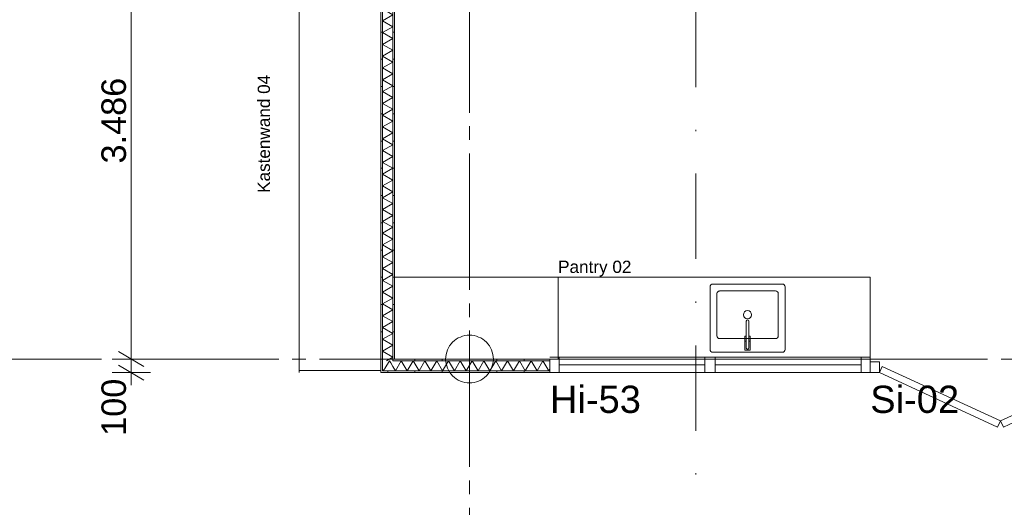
# Model space of a CAD drawing. Header units: millimetres. Extents: x 10 to 584, y 10 to 831.
# Tile 48 of 61: x 189 to 261, y 680 to 716. Entities that reach past the tile are written whole.
import ezdxf
from ezdxf.xclip import XClip

# ---------------------------------------------------------------- set-up
doc = ezdxf.new("R2010")
doc.units = ezdxf.units.MM
doc.header["$MEASUREMENT"] = 0
doc.header["$XCLIPFRAME"] = 0
doc.linetypes.add('B0204', pattern=[13, 10, -1, 1, -1])
doc.linetypes.add('B0302', pattern=[12.51, 6.26, -3.125, 0, -3.125])
for name, color, linetype in [('21 Buitenwanden', 7, 'Continuous'), ('22 NC Binnenwanden', 7, 'Continuous'), ('22 NC Binnenwanden Deuren', 7, 'Continuous'), ('22 NC Binnenwanden Deurlabels', 7, 'Continuous'), ('22 NC Binnenwanden Doorsnede-arcering', 7, 'Continuous'), ('22 NC Binnenwanden Laagscheidingslijnen', 7, 'Continuous'), ('22 NC Binnenwanden Raamlabels', 7, 'Continuous'), ('22 NC Binnenwanden Ramen', 7, 'Continuous'), ('28 Draagconstructies', 7, 'Continuous'), ('74 Sanitair', 7, 'Continuous'), ('82 Interieur', 7, 'Continuous'), ('A Lijn doorsnede', 7, 'Continuous'), ('A Stramien', 7, 'Continuous'), ('Maatvoering 1_ 50_100', 7, 'Continuous')]:
    doc.layers.add(name, color=color, linetype=linetype)
doc.styles.add('GENERATED_STYLE_1', font='txt')
pattern_1 = [(90, (78, 259.1879), (-2, 0), [])]
pattern_2 = [(180, (78, 259.1879), (0, 2), [])]

# ---------------------------------------------------------------- blocks, each defined once
blk = doc.blocks.new('*X79')
at = {"layer": '22 NC Binnenwanden Doorsnede-arcering', "color": 7, "linetype": 'Continuous', "lineweight": 0}
for p, q in [((215.798, 690.486), (216.131, 691.063)), ((216.22, 690.908), (216.131, 691.063)), ((215.671, 690.359), (215.625, 690.439))]:
    blk.add_line(p, q, dxfattribs=at)
blk = doc.blocks.new('*X81')
at = {"layer": '22 NC Binnenwanden Doorsnede-arcering', "color": 7, "linetype": 'Continuous', "lineweight": 0}
for p, q in [((216.375, 690.64), (216.22, 690.908)), ((215.698, 690.313), (215.671, 690.359)), ((215.698, 690.313), (215.798, 690.486))]:
    blk.add_line(p, q, dxfattribs=at)
blk = doc.blocks.new('*X82')
at = {"layer": '22 NC Binnenwanden Doorsnede-arcering', "color": 7, "linetype": 'Continuous', "lineweight": 0}
for p, q in [((216.564, 690.313), (216.375, 690.64)), ((216.564, 690.313), (216.997, 691.063)), ((217.43, 690.313), (216.997, 691.063)), ((217.43, 690.313), (217.863, 691.063)), ((218.296, 690.313), (217.863, 691.063)), ((218.296, 690.313), (218.729, 691.063)), ((219.162, 690.313), (218.729, 691.063)), ((219.162, 690.313), (219.595, 691.063)), ((220.028, 690.313), (219.595, 691.063)), ((220.028, 690.313), (220.461, 691.063)), ((220.894, 690.313), (220.461, 691.063)), ((220.894, 690.313), (221.327, 691.063)), ((221.76, 690.313), (221.327, 691.063)), ((221.76, 690.313), (222.193, 691.063)), ((222.626, 690.313), (222.193, 691.063)), ((222.626, 690.313), (223.059, 691.063)), ((223.492, 690.313), (223.059, 691.063)), ((223.492, 690.313), (223.925, 691.063)), ((224.358, 690.313), (223.925, 691.063)), ((224.358, 690.313), (224.791, 691.063)), ((225.224, 690.313), (224.791, 691.063)), ((225.224, 690.313), (225.657, 691.063)), ((226.09, 690.313), (225.657, 691.063)), ((226.09, 690.313), (226.523, 691.063)), ((226.956, 690.313), (226.523, 691.063)), ((226.956, 690.313), (227.389, 691.063)), ((227.822, 690.313), (227.389, 691.063)), ((227.822, 690.313), (227.9, 690.447))]:
    blk.add_line(p, q, dxfattribs=at)
blk = doc.blocks.new('*X95')
at = {"layer": '22 NC Binnenwanden Doorsnede-arcering', "color": 7, "linetype": 'Continuous', "lineweight": 0}
for p, q in [((216.375, 725.976), (216.033, 726.173)), ((216.375, 725.976), (215.625, 725.543)), ((216.375, 725.11), (215.625, 725.543)), ((216.375, 725.11), (215.625, 724.677)), ((216.375, 724.244), (215.625, 724.677)), ((216.375, 724.244), (215.625, 723.811)), ((216.375, 723.378), (215.625, 723.811)), ((216.375, 723.378), (215.625, 722.945)), ((216.375, 722.511), (215.625, 722.945)), ((216.375, 722.511), (215.625, 722.078)), ((216.375, 721.645), (215.625, 722.078)), ((216.375, 721.645), (215.625, 721.212)), ((216.375, 720.779), (215.625, 721.212)), ((216.375, 720.779), (215.625, 720.346)), ((216.375, 719.913), (215.625, 720.346)), ((216.375, 719.913), (215.625, 719.48)), ((216.375, 719.047), (215.625, 719.48)), ((216.375, 719.047), (215.625, 718.614)), ((216.375, 718.181), (215.625, 718.614)), ((216.375, 718.181), (215.625, 717.748)), ((216.375, 717.315), (215.625, 717.748)), ((216.375, 717.315), (215.625, 716.882)), ((216.375, 716.449), (215.625, 716.882)), ((216.375, 716.449), (215.625, 716.016)), ((216.375, 715.583), (215.625, 716.016)), ((216.375, 715.583), (215.625, 715.15)), ((216.375, 714.717), (215.625, 715.15)), ((216.375, 714.717), (215.625, 714.284)), ((216.375, 713.851), (215.625, 714.284)), ((216.375, 713.851), (215.625, 713.418)), ((216.375, 712.985), (215.625, 713.418)), ((216.375, 712.985), (215.625, 712.552)), ((216.375, 712.119), (215.625, 712.552)), ((216.375, 712.119), (215.625, 711.686)), ((216.375, 711.253), (215.625, 711.686)), ((216.375, 711.253), (215.625, 710.82)), ((216.375, 710.387), (215.625, 710.82)), ((216.375, 710.387), (215.625, 709.954)), ((216.375, 709.521), (215.625, 709.954)), ((216.375, 709.521), (215.625, 709.088)), ((216.375, 708.655), (215.625, 709.088)), ((216.375, 708.655), (215.625, 708.222)), ((216.375, 707.789), (215.625, 708.222)), ((216.375, 707.789), (215.625, 707.356)), ((216.375, 706.923), (215.625, 707.356)), ((216.375, 706.923), (215.625, 706.49)), ((216.375, 706.057), (215.625, 706.49)), ((216.375, 706.057), (215.625, 705.624)), ((216.375, 705.191), (215.625, 705.624)), ((216.375, 705.191), (215.625, 704.758)), ((216.375, 704.325), (215.625, 704.758)), ((216.375, 704.325), (215.625, 703.892)), ((216.375, 703.459), (215.625, 703.892)), ((216.375, 703.459), (215.625, 703.026)), ((216.375, 702.593), (215.625, 703.026)), ((216.375, 702.593), (215.625, 702.16)), ((216.375, 701.727), (215.625, 702.16)), ((216.375, 701.727), (215.625, 701.294)), ((216.375, 700.861), (215.625, 701.294)), ((216.375, 700.861), (215.625, 700.428)), ((216.375, 699.995), (215.625, 700.428)), ((216.375, 699.995), (215.625, 699.562)), ((216.375, 699.129), (215.625, 699.562)), ((216.375, 699.129), (215.625, 698.696)), ((216.375, 698.263), (215.625, 698.696)), ((216.375, 698.263), (215.625, 697.83)), ((216.375, 697.397), (215.625, 697.83)), ((216.375, 697.397), (215.625, 696.964)), ((216.375, 696.531), (215.625, 696.964)), ((216.375, 696.531), (215.625, 696.098)), ((216.375, 695.665), (215.625, 696.098)), ((216.375, 695.665), (215.625, 695.232)), ((216.375, 694.799), (215.625, 695.232)), ((216.375, 694.799), (215.625, 694.366)), ((216.375, 693.933), (215.625, 694.366)), ((216.375, 693.933), (215.625, 693.5)), ((216.375, 693.067), (215.625, 693.5)), ((216.375, 693.067), (215.625, 692.634)), ((216.375, 692.201), (215.625, 692.634)), ((216.375, 692.201), (215.625, 691.768)), ((216.375, 691.335), (215.625, 691.768)), ((216.375, 691.335), (215.904, 691.063))]:
    blk.add_line(p, q, dxfattribs=at)
blk = doc.blocks.new('Drawing_2_2', base_point=(78, 259.188))
at = {"layer": '22 NC Binnenwanden Doorsnede-arcering', "linetype": 'Continuous', "lineweight": 0, "true_color": 0x000000}
h = blk.add_hatch(dxfattribs=at)
h.set_pattern_fill('930_Lijnen_vert_200_0002', color=18, style=0, pattern_type=2)
h.set_pattern_definition(pattern_2)
h.paths.add_polyline_path([(216.5, 691.188), (216.5, 761.048), (216.375, 761.048), (216.375, 691.188)])
h = blk.add_hatch(dxfattribs=at)
h.set_pattern_fill('930_Lijnen_vert_200_0002', color=18, style=0, pattern_type=2)
h.set_pattern_definition(pattern_2)
h.paths.add_polyline_path([(215.5, 726.048), (215.5, 690.313), (215.625, 690.313), (215.625, 726.048)])
h = blk.add_hatch(dxfattribs=at)
h.set_pattern_fill('930_Lijnen_vert_200_0002', color=18, style=0, pattern_type=2)
h.set_pattern_definition(pattern_1)
h.paths.add_polyline_path([(216.5, 691.188), (216.375, 691.188), (216.375, 691.063)])
h = blk.add_hatch(dxfattribs=at)
h.set_pattern_fill('930_Lijnen_vert_200_0002', color=18, style=0, pattern_type=2)
h.set_pattern_definition(pattern_1)
h.paths.add_polyline_path([(216.5, 691.188), (216.375, 691.063), (216.5, 691.063)])
h = blk.add_hatch(dxfattribs=at)
h.set_pattern_fill('930_Lijnen_vert_200_0002', color=18, style=0, pattern_type=2)
h.set_pattern_definition(pattern_1)
h.paths.add_polyline_path([(216.5, 691.188), (216.5, 691.063), (227.9, 691.063), (227.9, 691.188)])
h = blk.add_hatch(dxfattribs=at)
h.set_pattern_fill('930_Lijnen_vert_200_0002', color=18, style=0, pattern_type=2)
h.set_pattern_definition(pattern_1)
h.paths.add_polyline_path([(215.625, 690.313), (215.5, 690.313), (215.5, 690.188)])
h = blk.add_hatch(dxfattribs=at)
h.set_pattern_fill('930_Lijnen_vert_200_0002', color=18, style=0, pattern_type=2)
h.set_pattern_definition(pattern_1)
h.paths.add_polyline_path([(215.625, 690.313), (215.5, 690.188), (215.625, 690.188)])
h = blk.add_hatch(dxfattribs=at)
h.set_pattern_fill('930_Lijnen_vert_200_0002', color=18, style=0, pattern_type=2)
h.set_pattern_definition(pattern_1)
h.paths.add_polyline_path([(215.625, 690.313), (215.625, 690.188), (227.9, 690.188), (227.9, 690.313)])
at = {"layer": '22 NC Binnenwanden', "color": 1, "linetype": 'Continuous', "lineweight": 0}
for p, q in [((227.9, 691.063), (227.9, 691.188)), ((227.9, 690.313), (227.9, 691.063)), ((227.9, 690.188), (227.9, 690.313))]:
    blk.add_line(p, q, dxfattribs=at)
at = {"layer": '22 NC Binnenwanden', "color": 1, "linetype": 'Continuous', "lineweight": 0, "flags": 128}
for points in [[(216.5, 691.188), (216.5, 761.048)], [(215.5, 726.048), (215.5, 690.313)], [(227.9, 691.188), (216.5, 691.188)], [(215.5, 690.188), (215.5, 690.313)], [(215.5, 690.188), (227.9, 690.188)]]:
    blk.add_lwpolyline(points, dxfattribs=at)
at = {"layer": '22 NC Binnenwanden Deuren', "color": 1, "linetype": 'Continuous', "lineweight": 0}
for p, q in [((251.4, 691.063), (251.4, 691.188)), ((251.4, 690.988), (251.4, 691.063)), ((251.4, 690.988), (252.07, 690.988)), ((251.4, 690.188), (251.4, 690.988)), ((251.4, 690.313), (251.4, 690.988)), ((251.4, 690.313), (251.4, 690.988)), ((252.07, 690.988), (252.07, 690.188)), ((252.07, 690.188), (252.279, 690.642)), ((252.279, 690.642), (260.957, 686.646)), ((260.957, 686.646), (269.634, 690.642)), ((251.4, 690.188), (251.4, 690.313)), ((251.4, 690.188), (251.4, 690.313)), ((252.07, 690.188), (251.4, 690.188)), ((260.748, 686.192), (252.07, 690.188)), ((269.843, 690.188), (261.166, 686.192)), ((260.957, 686.646), (260.748, 686.192)), ((261.166, 686.192), (260.957, 686.646))]:
    blk.add_line(p, q, dxfattribs=at)
at = {"layer": '22 NC Binnenwanden Laagscheidingslijnen', "color": 9, "linetype": 'Continuous', "lineweight": 0}
for p, q in [((215.625, 691.063), (215.625, 726.048)), ((216.375, 691.188), (216.375, 726.173)), ((215.625, 691.063), (215.625, 690.313)), ((215.625, 691.063), (215.625, 690.313)), ((216.375, 691.188), (216.375, 691.063)), ((216.375, 691.188), (216.375, 691.063)), ((216.375, 691.063), (216.5, 691.063)), ((216.5, 691.063), (227.9, 691.063)), ((215.625, 690.313), (216.375, 690.313)), ((216.375, 690.313), (227.9, 690.313))]:
    blk.add_line(p, q, dxfattribs=at)
at = {"layer": '22 NC Binnenwanden Ramen', "color": 1, "linetype": 'Continuous', "lineweight": 0}
for p, q in [((227.9, 691.328), (228.57, 691.328)), ((228.57, 691.328), (228.57, 690.188)), ((228.57, 691.328), (239.275, 691.328)), ((239.275, 690.188), (239.275, 691.328)), ((239.275, 691.328), (239.65, 691.328)), ((239.65, 691.328), (240.025, 691.328)), ((240.025, 691.328), (240.025, 690.188)), ((240.025, 691.328), (250.73, 691.328)), ((250.73, 690.188), (250.73, 691.328)), ((250.73, 691.328), (251.4, 691.328)), ((227.9, 691.063), (227.9, 691.188)), ((227.9, 691.063), (227.9, 691.188)), ((227.9, 690.313), (227.9, 691.063)), ((227.9, 690.313), (227.9, 691.063)), ((239.275, 690.758), (228.57, 690.758)), ((250.73, 690.758), (240.025, 690.758)), ((251.4, 691.063), (251.4, 691.188)), ((251.4, 691.063), (251.4, 691.188)), ((251.4, 690.313), (251.4, 691.063)), ((251.4, 690.313), (251.4, 691.063)), ((227.9, 690.188), (227.9, 690.313)), ((227.9, 690.188), (227.9, 690.313)), ((228.57, 690.188), (227.9, 690.188)), ((239.275, 690.188), (228.57, 690.188)), ((239.65, 690.188), (239.275, 690.188)), ((240.025, 690.188), (239.65, 690.188)), ((250.73, 690.188), (240.025, 690.188)), ((251.4, 690.188), (250.73, 690.188)), ((251.4, 690.188), (251.4, 690.313)), ((251.4, 690.188), (251.4, 690.313))]:
    blk.add_line(p, q, dxfattribs=at)
at = {"layer": '22 NC Binnenwanden Ramen', "color": 9, "linetype": 'Continuous', "lineweight": 0}
for p, q in [((251.4, 691.188), (227.9, 691.188)), ((251.4, 690.188), (227.9, 690.188))]:
    blk.add_line(p, q, dxfattribs=at)
at = {"layer": '28 Draagconstructies', "color": 3, "linetype": 'Continuous', "lineweight": 0, "flags": 128}
blk.add_lwpolyline([(220.25, 691.188, 0.414214), (222, 689.438, 0.414214), (223.75, 691.188, 0.414214), (222, 692.938, 0.414214)], format="xyb", close=True, dxfattribs=at)
at = {"layer": '74 Sanitair', "color": 1, "linetype": 'Continuous', "lineweight": 0}
for p, q in [((228.5, 697.188), (233.5, 697.188)), ((233.5, 697.188), (239.5, 697.188)), ((245.4, 697.188), (251.4, 697.188)), ((251.4, 697.188), (251.4, 691.188)), ((228.5, 691.188), (233.5, 691.188)), ((233.5, 691.188), (239.5, 691.188)), ((245.4, 691.188), (251.4, 691.188))]:
    blk.add_line(p, q, dxfattribs=at)
at = {"layer": '82 Interieur', "color": 1, "linetype": 'Continuous', "lineweight": 0}
for p, q in [((209.5, 714.548), (209.5, 720.548)), ((215.5, 720.548), (215.5, 714.548)), ((209.5, 714.548), (209.5, 708.548)), ((215.5, 708.548), (215.5, 714.548)), ((209.5, 702.548), (209.5, 708.548)), ((215.5, 708.548), (215.5, 702.548)), ((209.5, 702.548), (209.5, 696.548)), ((215.5, 696.548), (215.5, 702.548)), ((216.5, 697.188), (222.5, 697.188)), ((222.5, 697.188), (228.5, 697.188)), ((228.5, 697.188), (228.5, 691.188)), ((239.4, 697.188), (245.4, 697.188)), ((209.5, 690.348), (209.5, 696.548)), ((215.5, 696.548), (215.5, 690.348)), ((240.15, 692.888), (240.15, 695.988)), ((240.35, 696.188), (244.45, 696.188)), ((244.65, 695.988), (244.65, 692.888)), ((209.5, 693.085), (209.5, 690.188)), ((244.45, 692.688), (240.35, 692.688)), ((222.5, 691.188), (216.5, 691.188)), ((228.5, 691.188), (222.5, 691.188)), ((239.4, 691.188), (245.4, 691.188)), ((215.5, 690.348), (209.5, 690.348))]:
    blk.add_line(p, q, dxfattribs=at)
at = {"layer": '82 Interieur', "color": 1, "linetype": 'Continuous', "lineweight": 0, "flags": 128}
for points in [[(239.85, 696.688), (244.95, 696.688, -0.414214), (245.15, 696.488), (245.15, 691.888, -0.414214), (244.95, 691.688), (239.85, 691.688, -0.414214), (239.65, 691.888), (239.65, 696.488, -0.414214)], [(242.31, 693.967, -1), (242.49, 693.966), (242.49, 691.988, -1), (242.31, 691.988)], [(242.2, 692.498), (242.31, 692.498), (242.31, 691.988, 1), (242.49, 691.988), (242.49, 692.498), (242.6, 692.498), (242.6, 691.848), (242.2, 691.848)]]:
    blk.add_lwpolyline(points, format="xyb", close=True, dxfattribs=at)
for points in [[(242.203, 692.858), (242.31, 692.858), (242.31, 692.508), (242.203, 692.508)], [(242.597, 692.858), (242.597, 692.508), (242.49, 692.508), (242.49, 692.858)]]:
    blk.add_lwpolyline(points, close=True, dxfattribs=at)
at = {"layer": '82 Interieur', "color": 1, "linetype": 'Continuous', "lineweight": 0}
blk.add_circle((242.4, 694.438), 0.3, dxfattribs=at)
for centre, start, end in [((240.35, 695.988), 90, 180), ((244.45, 695.988), 0, 90), ((240.35, 692.888), 180, 270), ((244.45, 692.888), 270, 0)]:
    blk.add_arc(centre, 0.2, start, end, dxfattribs=at)
blk.add_point((240.35, 696.188), dxfattribs=at)
at = {"layer": 'A Lijn doorsnede', "color": 9, "linetype": 'B0302', "lineweight": 0}
blk.add_line((238.611, 231.965), (238.611, 783.133), dxfattribs=at)
at = {"layer": 'A Stramien', "color": 9, "linetype": 'B0204', "lineweight": 0}
for p, q in [((222, 784.271), (222, 233.204)), ((68, 691.188), (520.556, 691.188))]:
    blk.add_line(p, q, dxfattribs=at)
at = {"layer": 'Maatvoering 1_ 50_100', "color": 1, "linetype": 'Continuous', "lineweight": 0}
for p, q in [((197.182, 691.188), (197.182, 726.048)), ((196.244, 691.729), (198.119, 690.647)), ((198.588, 691.188), (195.775, 691.188)), ((196.244, 690.729), (198.119, 689.647)), ((197.182, 690.188), (197.182, 691.188)), ((198.588, 690.188), (195.775, 690.188)), ((197.182, 689.271), (197.182, 690.188))]:
    blk.add_line(p, q, dxfattribs=at)
at = {"layer": '21 Buitenwanden', "color": 4, "linetype": 'Continuous', "lineweight": 0}
for name in ['*X95', '*X79', '*X81', '*X82']:
    blk.add_blockref(name, (0, 0), dxfattribs=at)
at = {"layer": '22 NC Binnenwanden Deurlabels', "color": 2, "linetype": 'Continuous', "lineweight": 0, "insert": (251.4, 689.231), "char_height": 2, "attachment_point": 1, "style": 'GENERATED_STYLE_1'}
blk.add_mtext('\\A1;{\\pql;\\fArial|b0|i0|c0|p38;Si-02}', dxfattribs=at)
at = {"layer": '22 NC Binnenwanden Raamlabels', "color": 2, "linetype": 'Continuous', "lineweight": 0, "insert": (227.9, 689.231), "char_height": 2, "attachment_point": 1, "style": 'GENERATED_STYLE_1'}
blk.add_mtext('\\A1;{\\pql;\\fArial|b0|i0|c0|p38;Hi-53}', dxfattribs=at)
at = {"layer": '82 Interieur', "color": 2, "linetype": 'Continuous', "lineweight": 0, "insert": (207.374, 703.384), "char_height": 0.9, "attachment_point": 7, "rotation": 90, "style": 'GENERATED_STYLE_1'}
blk.add_mtext('\\A1;{\\pql;\\fArial|b0|i0|c0|p38;Kastenwand 0\\fArial|b0|i0|c0|p38;4}', dxfattribs=at)
at = {"layer": '82 Interieur', "color": 2, "linetype": 'Continuous', "lineweight": 0, "insert": (228.5, 697.237), "char_height": 0.9, "attachment_point": 7, "style": 'GENERATED_STYLE_1'}
blk.add_mtext('\\A1;{\\pql;\\fArial|b0|i0|c0|p38;Pantry 0\\fArial|b0|i0|c0|p38;2}', dxfattribs=at)
at = {"layer": 'Maatvoering 1_ 50_100', "color": 2, "linetype": 'Continuous', "lineweight": 0, "char_height": 1.8, "attachment_point": 7, "rotation": 90, "style": 'GENERATED_STYLE_1'}
for s, insert, width in [('\\A1;{\\pql;\\fArial|b0|i0|c0|p38;3.486}', (196.822, 705.54), 6.15497), ('\\A1;{\\pql;\\fArial|b0|i0|c0|p38;100}', (196.822, 685.548), 4.09784)]:
    blk.add_mtext(s, dxfattribs=dict(at, insert=insert, width=width))

msp = doc.modelspace()

# ---------------------------------------------------------------- block references
at = {"color": 4, "linetype": 'Continuous', "lineweight": 0}
ref = msp.add_blockref('Drawing_2_2', (78, 259.188), dxfattribs=at)
XClip(ref).set_block_clipping_path([(30, 141.736842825), (586.5626696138, 807.8168177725)])

doc.saveas('drawing.dxf')
